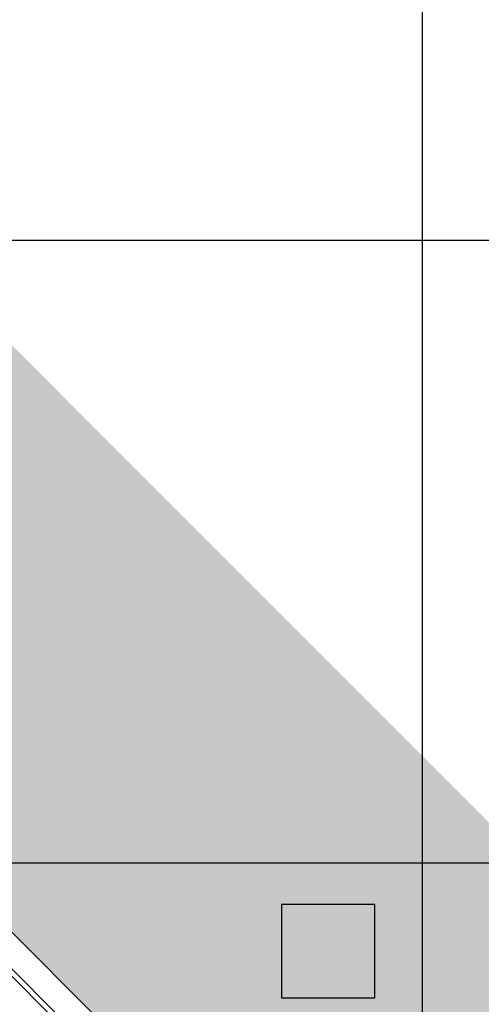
# Model space of a CAD drawing. Header units: centimetres. Extents: x -228435 to 46820, y -89367 to 152985.
# Tile 234 of 252: x 9578 to 14029, y 57638 to 67124. Entities that reach past the tile are written whole.
import ezdxf

# ---------------------------------------------------------------- set-up
doc = ezdxf.new("R2010")
doc.units = ezdxf.units.CM
doc.header["$LTSCALE"] = 50
doc.linetypes.add('Osie rzutów$0$DASHDOT2', pattern=[12.7, 6.35, -3.175, 0, -3.175])
for name, color, linetype in [('Kondygnacja  -0_5$0$ARCH_GRUNT', 8, 'Continuous'), ('Kondygnacja  -0_5$0$ARCH_MUROWANE_IST', 8, 'Continuous'), ('Kondygnacja  -0_5$0$ARCH_STAL_IST', 8, 'Continuous'), ('Kondygnacja  -0_5$0$ARCH_ŻELBET_IST', 8, 'Continuous'), ('Osie rzutów$0$ARCH_INFO_OSIE_IST', 8, 'Osie rzutów$0$DASHDOT2'), ('Osie rzutów$0$ARCH_INFO_OSIE_OPISY_IST', 8, 'Continuous')]:
    doc.layers.add(name, color=color, linetype=linetype)

# ---------------------------------------------------------------- blocks, each defined once
blk = doc.blocks.new('Osie rzutów')
at = {"layer": 'Osie rzutów$0$ARCH_INFO_OSIE_IST', "ltscale": 10}
for p, q in [((13460, 12510), (13460, 4623.26)), ((4436.04, 11000), (13655, 11000)), ((4436.04, 10400), (13655, 10400))]:
    blk.add_line(p, q, dxfattribs=at)

msp = doc.modelspace()

# ---------------------------------------------------------------- hatches: boundary and pattern name
at = {"layer": 'Kondygnacja  -0_5$0$ARCH_GRUNT', "linetype": 'Continuous', "lineweight": 5}
h = msp.add_hatch(dxfattribs=at)
h.set_pattern_fill('EARTH', color=256, scale=150.000081, angle=45, style=0)
h.set_pattern_definition([(45, (-121140, -45000), (-1e-09, 1347.039), [952.5005, -952.5005]), (45, (-121392.6, -44747.4), (-1e-09, 1347.039), [952.5005, -952.5005]), (45, (-121645.1, -44494.9), (-1e-09, 1347.039), [952.5005, -952.5005]), (135, (-121645.1, -44326.5), (-1347.039, -1e-09), [952.5005, -952.5005]), (135, (-121392.6, -44073.9), (-1347.039, -1e-09), [952.5005, -952.5005]), (135, (-121140, -43821.3), (-1347.039, -1e-09), [952.5005, -952.5005])])
h.paths.add_polyline_path([(-109800.334, 65464.54), (-97514.874, 77750), (-71890, 77750), (-71890, 102550), (-45638.959, 102550), (-33938.959, 90850), (-21790, 90850), (-21790, 82420), (-19190, 82420), (-19190, 79646.447), (-20488.223, 78348.223), (-20936.447, 77900), (-10065.736, 77900), (13934.264, 53900), (20210, 53900), (20210, 43250), (19310, 43250), (19310, 42946.447), (17513.553, 41150), (14360, 41150), (14360, 40060), (28010, 40070.689), (28010, 44557.06), (28010, 49088.932), (24210, 51112.647), (24210, 57900), (15591.118, 57900), (-8408.882, 81900), (-15190, 81900), (-15190, 86020), (-17790, 86020), (-17790, 94850), (-32282.105, 94850), (-43982.105, 106550), (-75890, 106550), (-75890, 81750), (-99171.728, 81750), (-112628.761, 68292.967)])

# ---------------------------------------------------------------- linework, layer by layer
at = {"layer": 'Kondygnacja  -0_5$0$ARCH_MUROWANE_IST', "ltscale": 4}
for p, q in [((13934.264, 53900), (-10065.736, 77900)), ((13830.711, 53650), (-10169.289, 77650))]:
    msp.add_line(p, q, dxfattribs=at)
at = {"layer": 'Kondygnacja  -0_5$0$ARCH_STAL_IST'}
msp.add_lwpolyline([(12102.893, 57699.748), (13002.893, 57699.748), (13002.893, 58599.748), (12102.893, 58599.748)], close=True, dxfattribs=at)
at = {"layer": 'Kondygnacja  -0_5$0$ARCH_ŻELBET_IST', "ltscale": 4}
msp.add_line((13810, 53600), (-10190, 77600), dxfattribs=at)

# ---------------------------------------------------------------- block references
at = {"layer": 'Osie rzutów$0$ARCH_INFO_OSIE_OPISY_IST', "xscale": 10, "yscale": 10, "zscale": 10}
msp.add_blockref('Osie rzutów', (-121140, -45000), dxfattribs=at)

doc.saveas('drawing.dxf')
